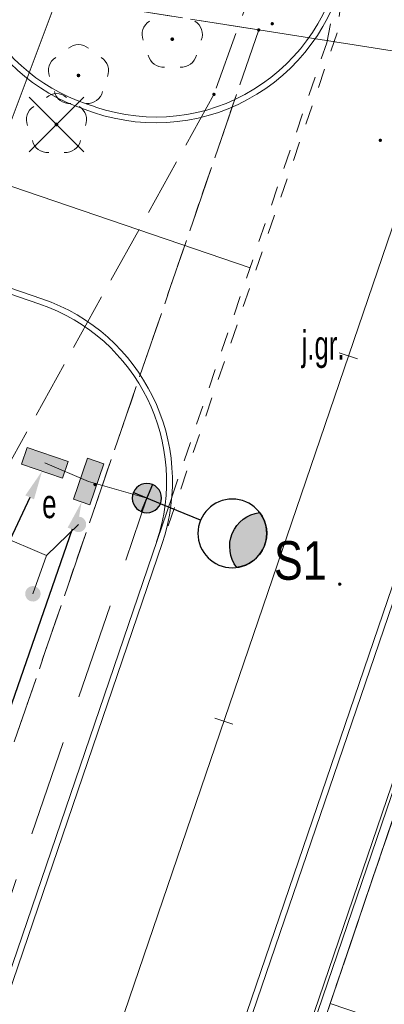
# Model space of a CAD drawing. Header units: metres. Extents: x 6541766 to 6542178, y 5894743 to 5895314.
# Tile 64 of 77: x 6541955 to 6541965, y 5895255 to 5895281. Entities that reach past the tile are written whole.
import ezdxf
from ezdxf import colors
from ezdxf.entities.mleader import LeaderData, LeaderLine
from ezdxf.math import Vec2, Vec3

# ---------------------------------------------------------------- set-up
doc = ezdxf.new("R2010")
doc.units = ezdxf.units.M
for name, pattern in [('0.5_0.5', [1, 0.5, -0.5]), ('1.5_0.5', [2, 1.5, -0.5]), ('DASHED', [0.75, 0.5, -0.25]), ('egkk-500', [2, 1.5, -0.5]), ('egug-500', [1, 0.5, -0.5])]:
    doc.linetypes.add(name, pattern=pattern)
for name, color, linetype in [('217-kontur klasyfikacyjny', 7, 'Continuous'), ('218-kontur użytku gruntowego', 7, 'Continuous'), ('219-działka ewidencyjna', 7, 'Continuous'), ('_dr_krawężnik najazdowy 15x22', 214, '0.5_0.5'), ('_dr_krawężnik wystający 15x30', 214, 'Continuous'), ('_rozbiórki', 1, 'Continuous'), ('elektroenergetyczne urządzenie techniczne-Atr17', 7, 'Continuous'), ('jezdnia', 7, 'Continuous'), ('jezdnia-Atr17', 7, 'Continuous'), ('przewód elektroenergetyczny podziemny', 7, 'Continuous')]:
    doc.layers.add(name, color=color, linetype=linetype)
for name, color, linetype, lineweight in [('_dr_obrzeże 8x30', 210, 'Continuous', 30), ('_dr_ścieki kd', 36, 'Continuous', 30), ('A-OZNACZENIA', 7, 'Continuous', 15), ('A-PZT', 4, 'Continuous', 9), ('IE - Kable projektowane', 1, 'DASHED', 20), ('IE - Opisy', 7, 'Continuous', 9), ('IE - podklad', 8, 'Continuous', 9), ('IE - SŁUP', 1, 'Continuous', 30), ('IE - SŁUP 150W', 1, 'Continuous', 30), ('IE - Tablice rozdzielcze', 1, 'Continuous', 18)]:
    doc.layers.add(name, color=color, linetype=linetype, lineweight=lineweight)
doc.styles.add('ARIAL', font='arial.ttf')

# ---------------------------------------------------------------- blocks, each defined once
blk = doc.blocks.new('blok - sanitarne pzt chelmza ng')
at = {"linetype": 'Continuous', "lineweight": 0}
h = blk.add_hatch(color=0, dxfattribs=at)
edge = h.paths.add_edge_path()
edge.add_arc((6542456.81, 5895267.73), 0.2, 330.861, 690.861)
h = blk.add_hatch(color=0, dxfattribs=at)
edge = h.paths.add_edge_path()
edge.add_arc((6542455.63, 5895265.93), 0.2, 318.784, 678.784)
at = {"layer": '_rozbiórki', "lineweight": 9}
for p, q in [((6542455.533, 5895278.797), (6542456.947, 5895277.383)), ((6542456.947, 5895278.797), (6542455.533, 5895277.383))]:
    blk.add_line(p, q, dxfattribs=at)
at = {"layer": 'przewód elektroenergetyczny podziemny', "color": 1, "linetype": 'Continuous', "lineweight": 9}
for p, q in [((6542441.7, 5895242.6), (6542459.2, 5895289.2)), ((6542455.98, 5895266.92), (6542453.5, 5895267.98)), ((6542453.5, 5895267.98), (6542455.98, 5895266.92)), ((6542456.81, 5895267.73), (6542455.98, 5895266.92)), ((6542455.98, 5895266.92), (6542455.63, 5895265.93))]:
    blk.add_line(p, q, dxfattribs=at)
at = {"layer": 'elektroenergetyczne urządzenie techniczne-Atr17', "color": 1, "lineweight": 9, "width": 0.667}
blk.add_text('e', height=0.75, dxfattribs=at).set_placement((6542455.87, 5895267.89))
blk = doc.blocks.new('blok - podklad szary rfqfqw')
at = {"color": 8, "lineweight": 9}
for p, q in [((6541966.42, 5895279.76), (6541952.825, 5895239.915)), ((6541951.098, 5895277.842), (6541961.255, 5895274.376))]:
    blk.add_line(p, q, dxfattribs=at)
at = {"color": 8, "linetype": 'ByBlock', "lineweight": 9}
for p, q in [((6541964.042, 5895272.015), (6541963.568, 5895272.176)), ((6541960.812, 5895262.551), (6541960.339, 5895262.712))]:
    blk.add_line(p, q, dxfattribs=at)
at = {"color": 8, "linetype": 'Continuous', "lineweight": 9}
for centre, start, end in [((6541958.86, 5895280.424), 121.308, 202.548), ((6541959.62, 5895280.424), 337.452, 58.692), ((6541956.81, 5895279.76), 49.272, 130.728), ((6541956.43, 5895279.484), 121.308, 202.548), ((6541957.19, 5895279.484), 337.452, 58.692), ((6541959.005, 5895279.976), 193.221, 274.871), ((6541959.475, 5895279.976), 265.129, 346.779), ((6541956.575, 5895279.036), 193.221, 274.871), ((6541957.045, 5895279.036), 265.129, 346.779), ((6541956.24, 5895278.49), 49.272, 130.728), ((6541955.86, 5895278.214), 121.308, 202.548), ((6541956.62, 5895278.214), 337.452, 58.692), ((6541956.005, 5895277.766), 193.221, 274.871), ((6541956.475, 5895277.766), 265.129, 346.779)]:
    blk.add_arc(centre, 0.4, start, end, dxfattribs=at)
at = {"color": 8, "linetype": 'Continuous', "lineweight": 9, "extrusion": (0, 0, -1)}
for points in [[(-6541961.798, 5895280.668), (-6541961.798, 5895280.732), (-6541961.785, 5895280.7)], [(-6541961.798, 5895280.732), (-6541961.83, 5895280.655), (-6541961.83, 5895280.745)], [(-6541961.798, 5895280.732), (-6541961.798, 5895280.668), (-6541961.83, 5895280.655)], [(-6541961.83, 5895280.745), (-6541961.83, 5895280.655), (-6541961.862, 5895280.668)], [(-6541961.83, 5895280.745), (-6541961.862, 5895280.668), (-6541961.862, 5895280.732)], [(-6541961.862, 5895280.732), (-6541961.862, 5895280.668), (-6541961.875, 5895280.7)], [(-6541961.448, 5895280.508), (-6541961.448, 5895280.572), (-6541961.435, 5895280.54)], [(-6541961.448, 5895280.572), (-6541961.48, 5895280.495), (-6541961.48, 5895280.585)], [(-6541961.448, 5895280.572), (-6541961.448, 5895280.508), (-6541961.48, 5895280.495)], [(-6541961.48, 5895280.585), (-6541961.48, 5895280.495), (-6541961.512, 5895280.508)], [(-6541961.48, 5895280.585), (-6541961.512, 5895280.508), (-6541961.512, 5895280.572)], [(-6541961.512, 5895280.572), (-6541961.512, 5895280.508), (-6541961.525, 5895280.54)], [(-6541959.205, 5895280.265), (-6541959.205, 5895280.335), (-6541959.19, 5895280.3)], [(-6541959.205, 5895280.335), (-6541959.24, 5895280.25), (-6541959.24, 5895280.35)], [(-6541959.205, 5895280.335), (-6541959.205, 5895280.265), (-6541959.24, 5895280.25)], [(-6541959.24, 5895280.35), (-6541959.24, 5895280.25), (-6541959.275, 5895280.265)], [(-6541959.24, 5895280.35), (-6541959.275, 5895280.265), (-6541959.275, 5895280.335)], [(-6541959.275, 5895280.335), (-6541959.275, 5895280.265), (-6541959.29, 5895280.3)], [(-6541956.775, 5895279.325), (-6541956.775, 5895279.395), (-6541956.76, 5895279.36)], [(-6541956.775, 5895279.395), (-6541956.81, 5895279.31), (-6541956.81, 5895279.41)], [(-6541956.775, 5895279.395), (-6541956.775, 5895279.325), (-6541956.81, 5895279.31)], [(-6541956.81, 5895279.41), (-6541956.81, 5895279.31), (-6541956.845, 5895279.325)], [(-6541956.81, 5895279.41), (-6541956.845, 5895279.325), (-6541956.845, 5895279.395)], [(-6541956.845, 5895279.395), (-6541956.845, 5895279.325), (-6541956.86, 5895279.36)], [(-6541960.288, 5895278.902), (-6541960.32, 5895278.825), (-6541960.32, 5895278.915)], [(-6541960.32, 5895278.915), (-6541960.32, 5895278.825), (-6541960.352, 5895278.838)], [(-6541960.32, 5895278.915), (-6541960.352, 5895278.838), (-6541960.352, 5895278.902)], [(-6541960.288, 5895278.838), (-6541960.288, 5895278.902), (-6541960.275, 5895278.87)], [(-6541960.288, 5895278.902), (-6541960.288, 5895278.838), (-6541960.32, 5895278.825)], [(-6541960.352, 5895278.902), (-6541960.352, 5895278.838), (-6541960.365, 5895278.87)], [(-6541956.205, 5895278.055), (-6541956.205, 5895278.125), (-6541956.19, 5895278.09)], [(-6541956.205, 5895278.125), (-6541956.24, 5895278.04), (-6541956.24, 5895278.14)], [(-6541956.205, 5895278.125), (-6541956.205, 5895278.055), (-6541956.24, 5895278.04)], [(-6541956.24, 5895278.14), (-6541956.24, 5895278.04), (-6541956.275, 5895278.055)], [(-6541956.24, 5895278.14), (-6541956.275, 5895278.055), (-6541956.275, 5895278.125)], [(-6541956.275, 5895278.125), (-6541956.275, 5895278.055), (-6541956.29, 5895278.09)], [(-6541964.598, 5895277.648), (-6541964.598, 5895277.712), (-6541964.585, 5895277.68)], [(-6541964.598, 5895277.712), (-6541964.63, 5895277.635), (-6541964.63, 5895277.725)], [(-6541964.598, 5895277.712), (-6541964.598, 5895277.648), (-6541964.63, 5895277.635)], [(-6541964.63, 5895277.725), (-6541964.63, 5895277.635), (-6541964.662, 5895277.648)], [(-6541964.63, 5895277.725), (-6541964.662, 5895277.648), (-6541964.662, 5895277.712)], [(-6541964.662, 5895277.712), (-6541964.662, 5895277.648), (-6541964.675, 5895277.68)], [(-6541957.208, 5895268.728), (-6541957.208, 5895268.792), (-6541957.195, 5895268.76)], [(-6541957.208, 5895268.792), (-6541957.24, 5895268.715), (-6541957.24, 5895268.805)], [(-6541957.208, 5895268.792), (-6541957.208, 5895268.728), (-6541957.24, 5895268.715)], [(-6541957.24, 5895268.805), (-6541957.24, 5895268.715), (-6541957.272, 5895268.728)], [(-6541957.24, 5895268.805), (-6541957.272, 5895268.728), (-6541957.272, 5895268.792)], [(-6541957.272, 5895268.792), (-6541957.272, 5895268.728), (-6541957.285, 5895268.76)], [(-6541963.548, 5895266.148), (-6541963.548, 5895266.212), (-6541963.535, 5895266.18)], [(-6541963.548, 5895266.212), (-6541963.58, 5895266.135), (-6541963.58, 5895266.225)], [(-6541963.548, 5895266.212), (-6541963.548, 5895266.148), (-6541963.58, 5895266.135)], [(-6541963.58, 5895266.225), (-6541963.58, 5895266.135), (-6541963.612, 5895266.148)], [(-6541963.58, 5895266.225), (-6541963.612, 5895266.148), (-6541963.612, 5895266.212)], [(-6541963.612, 5895266.212), (-6541963.612, 5895266.148), (-6541963.625, 5895266.18)]]:
    blk.add_solid(points, dxfattribs=at)
at = {"layer": '217-kontur klasyfikacyjny', "color": 8, "linetype": 'egkk-500', "lineweight": 9}
for p, q in [((6541961.48, 5895280.54), (6541953.79, 5895281.76)), ((6541948.08, 5895241.51), (6541961.48, 5895280.54)), ((6541971.36, 5895278.98), (6541957.57, 5895238.32))]:
    blk.add_line(p, q, dxfattribs=at)
at = {"layer": '218-kontur użytku gruntowego', "color": 8, "linetype": 'egug-500', "lineweight": 9}
for p, q in [((6541961.48, 5895280.54), (6541953.79, 5895281.76)), ((6541953.79, 5895281.76), (6541961.48, 5895280.54)), ((6541961.48, 5895280.54), (6541948.08, 5895241.51)), ((6541948.08, 5895241.51), (6541961.48, 5895280.54)), ((6541971.36, 5895278.98), (6541961.48, 5895280.54)), ((6541961.48, 5895280.54), (6541971.36, 5895278.98)), ((6541957.57, 5895238.32), (6541971.36, 5895278.98)), ((6541971.36, 5895278.98), (6541957.57, 5895238.32))]:
    blk.add_line(p, q, dxfattribs=at)
at = {"layer": '219-działka ewidencyjna', "color": 8, "linetype": '0.5_0.5', "lineweight": 9}
for p, q in [((6541953.79, 5895281.76), (6541961.48, 5895280.54)), ((6541948.08, 5895241.51), (6541961.48, 5895280.54)), ((6541961.48, 5895280.54), (6541971.36, 5895278.98)), ((6541957.57, 5895238.32), (6541971.36, 5895278.98))]:
    blk.add_line(p, q, dxfattribs=at)
at = {"layer": '_dr_krawężnik najazdowy 15x22', "color": 8, "lineweight": 9}
for p, q in [((6541963.759, 5895282.379), (6541963.512, 5895280.466)), ((6541963.244, 5895280.207), (6541963.449, 5895281.253)), ((6541963.512, 5895280.466), (6541958.993, 5895267.284)), ((6541959.225, 5895268.43), (6541963.244, 5895280.207))]:
    blk.add_line(p, q, dxfattribs=at)
at = {"layer": '_dr_krawężnik wystający 15x30', "color": 8, "lineweight": 9}
for p, q in [((6541956.96, 5895278.483), (6541957.201, 5895278.401)), ((6541957.009, 5895278.625), (6541957.25, 5895278.543)), ((6541955.809, 5895273.434), (6541954.647, 5895273.831)), ((6541955.857, 5895273.576), (6541954.695, 5895273.973)), ((6541959.225, 5895268.428), (6541949.893, 5895241.076)), ((6541955.618, 5895238.81), (6541965.665, 5895268.258)), ((6541955.757, 5895238.754), (6541965.856, 5895268.351)), ((6541958.975, 5895267.23), (6541950.032, 5895241.02))]:
    blk.add_line(p, q, dxfattribs=at)
for centre, radius, start, end in [((6541958.575, 5895283.215), 5, 158.5926, 251.1605), ((6541958.575, 5895283.215), 4.85, 158.5926, 251.1605), ((6541958.816, 5895283.133), 5, 251.1605, 351.9852), ((6541958.816, 5895283.133), 4.85, 251.1605, 351.9852), ((6541954.243, 5895268.844), 5, 341.1605, 71.1605), ((6541954.243, 5895268.844), 4.85, 341.1605, 71.1605)]:
    blk.add_arc(centre, radius, start, end, dxfattribs=at)
at = {"layer": '_dr_obrzeże 8x30', "color": 8, "lineweight": 9}
for p, q in [((6541957.228, 5895238.172), (6541967.825, 5895269.229)), ((6541957.154, 5895238.202), (6541967.723, 5895269.18))]:
    blk.add_line(p, q, dxfattribs=at)
at = {"layer": 'A-OZNACZENIA', "color": 8, "linetype": 'DASHED', "lineweight": 9, "ltscale": 5}
blk.add_line((6541957.57, 5895238.32), (6541971.36, 5895278.98), dxfattribs=at)
at = {"layer": 'A-PZT', "color": 8, "lineweight": 9}
for p, q in [((6541963.335, 5895255.317), (6541964.941, 5895260.052)), ((6541974.164, 5895251.644), (6541963.335, 5895255.317))]:
    blk.add_line(p, q, dxfattribs=at)
at = {"layer": 'jezdnia', "color": 8, "linetype": '1.5_0.5', "lineweight": 9}
for p, q in [((6541962.92, 5895286.09), (6541960.32, 5895278.87)), ((6541960.32, 5895278.87), (6541954.54, 5895268.45))]:
    blk.add_line(p, q, dxfattribs=at)
at = {"layer": 'jezdnia-Atr17', "color": 8, "lineweight": 9, "width": 0.667}
blk.add_text('j.gr.', height=0.75, dxfattribs=at).set_placement((6541962.59, 5895272))
blk = doc.blocks.new('slup pojedynczy')
at = {"layer": 'IE - SŁUP 150W', "ltscale": 0.75}
h = blk.add_hatch(color=256, dxfattribs=at)
edge = h.paths.add_edge_path()
edge.add_arc((4596208.008, 5925834.047), 0.338, 0, 360)
h = blk.add_hatch(color=256, dxfattribs=at)
edge = h.paths.add_edge_path()
edge.add_arc((4596208.008, 5925831.126), 0.792, 30, 150)
edge.add_arc((4596208.008, 5925831.918), 0.792, 210, 330)
for p, q in [((4596208.008, 5925833.71), (4596208.008, 5925834.385)), ((4596207.671, 5925834.047), (4596208.346, 5925834.047)), ((4596208.008, 5925832.71), (4596208.008, 5925833.71))]:
    blk.add_line(p, q, dxfattribs=at)
for centre, radius in [((4596208.008, 5925834.047), 0.338), ((4596208.008, 5925831.918), 0.792)]:
    blk.add_circle(centre, radius, dxfattribs=at)
for centre, start, end in [((4596208.008, 5925831.126), 30, 150), ((4596208.008, 5925831.918), 210, 330)]:
    blk.add_arc(centre, 0.792, start, end, dxfattribs=at)

msp = doc.modelspace()

# ---------------------------------------------------------------- hatches: boundary and pattern name
at = {"layer": 'IE - Tablice rozdzielcze'}
h = msp.add_hatch(color=256, dxfattribs=at)
h.dxf.hatch_style = 1
h.paths.add_polyline_path([(6541956.678, 5895268.384), (6541957.041, 5895269.447), (6541957.47, 5895269.301), (6541957.107, 5895268.237)])

# ---------------------------------------------------------------- linework, layer by layer
at = {"layer": 'IE - Kable projektowane', "ltscale": 5}
msp.add_line((6541957.074, 5895268.842), (6541958.583, 5895268.41), dxfattribs=at)
at = {"layer": 'IE - Kable projektowane', "ltscale": 5, "elevation": 86.721, "flags": 128}
msp.add_lwpolyline([(6541833.98, 5895004.719), (6541844.45, 5895015.909), (6541847.536, 5895026.936), (6541844.647, 5895027.745), (6541850.191, 5895047.556), (6541855.456, 5895066.4), (6541859.255, 5895078.955), (6541849.56, 5895085.473), (6541866.549, 5895115.048), (6541880.962, 5895141.429), (6541891.902, 5895161.39), (6541896.707, 5895167.147), (6541916.525, 5895189.657), (6541934.268, 5895213.82), (6541940.817, 5895223.302), (6541948.852, 5895239.982), (6541958.583, 5895268.41)], dxfattribs=at)
at = {"layer": 'IE - Tablice rozdzielcze'}
msp.add_lwpolyline([(6541956.678, 5895268.384), (6541957.041, 5895269.447), (6541957.47, 5895269.301), (6541957.107, 5895268.237)], close=True, dxfattribs=at)

# ---------------------------------------------------------------- block references
at = {"layer": '_dr_ścieki kd', "lineweight": 9}
msp.add_blockref('blok - sanitarne pzt chelmza ng', (-500, 0), dxfattribs=at)
at = {"layer": 'IE - podklad'}
msp.add_blockref('blok - podklad szary rfqfqw', (0, 0), dxfattribs=at)
at = {"layer": 'IE - SŁUP', "xscale": -1.125, "yscale": 1.125, "zscale": 1.125, "rotation": 67.53886387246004}
msp.add_blockref('slup pojedynczy', (14678302.468, 8126739.818), dxfattribs=at)

# ---------------------------------------------------------------- texts
at = {"layer": 'IE - SŁUP', "style": 'ARIAL', "width": 0.8}
msp.add_text('S1', height=1, dxfattribs=at).set_placement((6541961.874, 5895266.294))

# ---------------------------------------------------------------- next in the draw order: leaders
at = {"layer": 'IE - Opisy'}
ml = msp.add_multileader_mtext('Standard', dxfattribs=at)
ml.set_content('\\C7;\\fArial Narrow|b0|i0|c238;Proponowana lokalizacja złącza\\Pkablowo-pomiarowego wł. Energa', color=(99, 100, 102))
ml.set_leader_properties()
ml.build(insert=Vec2(0, 0))
ml.multileader.update_dxf_attribs({"has_text_frame": 1, "text_right_attachment_type": 6, "dogleg_length": 100, "arrow_head_size": 0.75})
ctx = ml.context
ctx.base_point, ctx.char_height, ctx.arrow_head_size, ctx.landing_gap_size, ctx.plane_origin, ctx.plane_x_axis, ctx.plane_y_axis = Vec3(6541940.162, 5895261.769), 0.6, 0.75, 0.5, Vec3(6541954.459, 5895247.356), Vec3(0.829038, -0.559193), Vec3(0.559193, 0.829038)
ctx.right_attachment, ctx.text_align_type = 6, 2
notes = []
notes.append((ctx, [(0, (1, 1, 0), (6541952.405, 5895261.769), (-1, 0), 1, [(0, [(6541955.866, 5895269.108)], 0, [])])]))
ctx.mtext.insert, ctx.mtext.rotation, ctx.mtext.alignment, ctx.mtext.line_spacing_factor, ctx.mtext.flow_direction = Vec3(6541950.905, 5895262.545), 0.593412, 3, 1.2, 5
ctx.mtext.has_bg_fill, ctx.mtext.bg_color, ctx.mtext.bg_scale_factor, ctx.mtext.bg_transparency, ctx.mtext.use_window_bg_color = 1, -1027028792, 1.5, 0, 1
for ctx, leaders in notes:
    for number, flags, end, landing, length, lines in leaders:
        leader = LeaderData()
        leader.index, (leader.has_last_leader_line, leader.has_dogleg_vector, leader.attachment_direction) = number, flags
        leader.last_leader_point, leader.dogleg_vector, leader.dogleg_length = Vec3(end), Vec3(landing), length
        for number, points, colour, breaks in lines:
            line = LeaderLine()
            line.index, line.vertices, line.color, line.breaks = number, Vec3.list(points), colors.encode_raw_color(colour), breaks
            leader.lines.append(line)
        ctx.leaders.append(leader)

# ---------------------------------------------------------------- next in the draw order: hatches: boundary and pattern name
at = {"layer": 'IE - Tablice rozdzielcze'}
h = msp.add_hatch(color=256, dxfattribs=at)
h.dxf.hatch_style = 1
h.paths.add_polyline_path([(6541955.481, 5895269.718), (6541956.544, 5895269.355), (6541956.398, 5895268.927), (6541955.335, 5895269.29)])

# ---------------------------------------------------------------- next in the draw order: linework, layer by layer
at = {"layer": 'IE - Kable projektowane', "ltscale": 5}
msp.add_line((6541955.939, 5895269.323), (6541957.074, 5895268.842), dxfattribs=at)
at = {"layer": 'IE - Tablice rozdzielcze'}
msp.add_lwpolyline([(6541955.481, 5895269.718), (6541956.544, 5895269.355), (6541956.398, 5895268.927), (6541955.335, 5895269.29)], close=True, dxfattribs=at)

# ---------------------------------------------------------------- next in the draw order: leaders
at = {"layer": 'IE - Opisy'}
ml = msp.add_multileader_mtext('Standard', dxfattribs=at)
ml.set_content('\\C7;\\fArial Narrow|b0|i0|c238;Proj. złącze SO', color=(99, 100, 102))
ml.set_leader_properties()
ml.build(insert=Vec2(0, 0))
ml.multileader.update_dxf_attribs({"has_text_frame": 1, "text_right_attachment_type": 6, "dogleg_length": 100, "arrow_head_size": 0.75})
ctx = ml.context
ctx.base_point, ctx.char_height, ctx.arrow_head_size, ctx.landing_gap_size, ctx.plane_origin, ctx.plane_x_axis, ctx.plane_y_axis = Vec3(6541946.525, 5895257.641), 0.6, 0.75, 0.5, Vec3(6541955.235, 5895243.229), Vec3(0.829038, -0.559193), Vec3(0.559193, 0.829038)
ctx.right_attachment, ctx.text_align_type = 6, 2
notes = []
notes.append((ctx, [(0, (1, 1, 0), (6541953.182, 5895257.641), (-1, 0), 1, [(0, [(6541956.892, 5895268.311)], 0, [])])]))
ctx.mtext.insert, ctx.mtext.rotation, ctx.mtext.alignment, ctx.mtext.line_spacing_factor, ctx.mtext.flow_direction = Vec3(6541951.682, 5895258.417), 0.593412, 3, 1.2, 5
ctx.mtext.has_bg_fill, ctx.mtext.bg_color, ctx.mtext.bg_scale_factor, ctx.mtext.bg_transparency, ctx.mtext.use_window_bg_color = 1, -1027028792, 1.5, 0, 1
for ctx, leaders in notes:
    for number, flags, end, landing, length, lines in leaders:
        leader = LeaderData()
        leader.index, (leader.has_last_leader_line, leader.has_dogleg_vector, leader.attachment_direction) = number, flags
        leader.last_leader_point, leader.dogleg_vector, leader.dogleg_length = Vec3(end), Vec3(landing), length
        for number, points, colour, breaks in lines:
            line = LeaderLine()
            line.index, line.vertices, line.color, line.breaks = number, Vec3.list(points), colors.encode_raw_color(colour), breaks
            leader.lines.append(line)
        ctx.leaders.append(leader)

doc.saveas('drawing.dxf')
